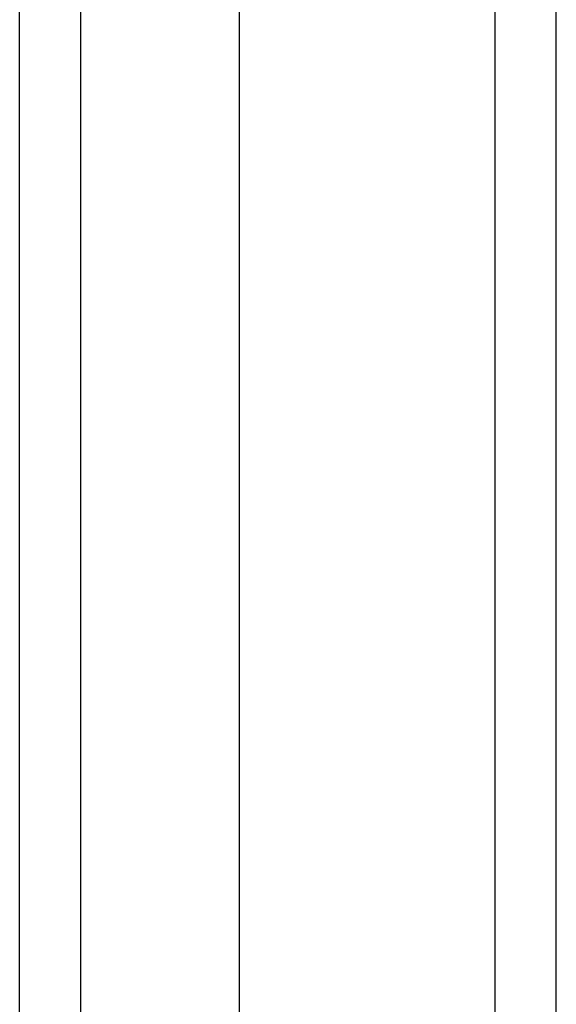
# Model space of a CAD drawing. Header units: inches. Extents: x 11 to 197, y 14 to 125.
# Tile 49 of 82: x 112.062 to 112.928, y 86.394 to 87.983. Entities that reach past the tile are written whole.
import ezdxf

# ---------------------------------------------------------------- set-up
doc = ezdxf.new("R2010")
doc.units = ezdxf.units.IN
doc.header["$MEASUREMENT"] = 0
doc.layers.add('Visible Edges(ANSI)', color=7, linetype='Continuous', lineweight=25)
doc.layers.add('Visible Tangent Edges(ANSI)', color=7, linetype='Continuous', lineweight=25)

msp = doc.modelspace()

# ---------------------------------------------------------------- linework, layer by layer
at = {"layer": 'Visible Edges(ANSI)'}
for p, q in [((112.9279, 49.2376), (112.9279, 91.0396)), ((112.4161, 90.4299), (112.4161, 49.8472)), ((112.0617, 50.0357), (112.0617, 90.2414))]:
    msp.add_line(p, q, dxfattribs=at)
at = {"layer": 'Visible Tangent Edges(ANSI)'}
for p, q in [((112.8289, 91.0396), (112.8289, 49.2376)), ((112.1607, 49.9057), (112.1607, 90.3714))]:
    msp.add_line(p, q, dxfattribs=at)

doc.saveas('drawing.dxf')
